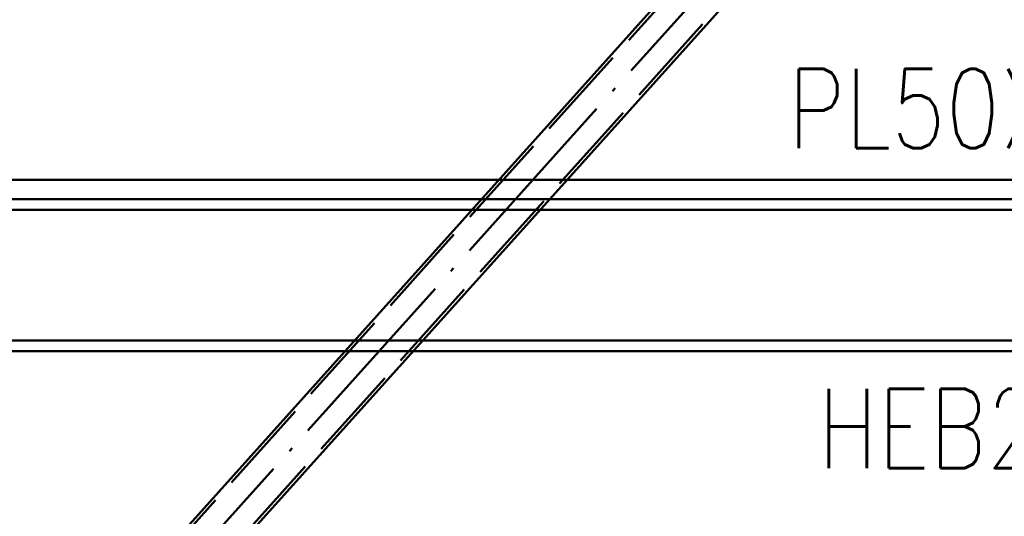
# Paper-space layout 'Layout1' of a CAD drawing. Extents: x -2 to 1033, y -36 to 596.
# Tile 25 of 256: x 191 to 222, y 212 to 228. Entities that reach past the tile are written whole.
import ezdxf

# ---------------------------------------------------------------- set-up
doc = ezdxf.new("R2010")
doc.units = 0
doc.linetypes.add('ACAD_ISO02W100', pattern=[15, 12, -3])
doc.linetypes.add('ACAD_ISO04W100', pattern=[30.5, 24, -3, 0.5, -3])
for name, color, linetype, lineweight in [('SS_JEŘÁBOVÁ DRÁHA', 11, 'CONTINUOUS', 50), ('SS_POPIS_PROFILU', 13, 'CONTINUOUS', 25), ('SS_ZTUŽENÍ STĚNY', 203, 'CONTINUOUS', 50)]:
    doc.layers.add(name, color=color, linetype=linetype, lineweight=lineweight)
doc.styles.add('romans.shx', font='romans.shx', dxfattribs={"height": 5})

psp = doc.layouts.get("Layout1")

# ---------------------------------------------------------------- linework, layer by layer
at = {"layer": 'SS_JEŘÁBOVÁ DRÁHA', "color": 1, "linetype": 'Continuous', "ltscale": 0.25}
for p, q in [((206.5047, 222.593), (167.4145, 222.593)), ((235.9734, 222.593), (208.6556, 222.593)), ((205.9656, 221.993), (167.4145, 221.993)), ((236.5125, 221.993), (208.1165, 221.993)), ((167.4145, 221.653), (205.6601, 221.653)), ((207.811, 221.653), (236.8179, 221.653)), ((167.4145, 217.533), (201.9586, 217.533)), ((204.1095, 217.533), (240.5195, 217.533)), ((201.6531, 217.193), (167.4145, 217.193)), ((240.825, 217.193), (203.804, 217.193))]:
    psp.add_line(p, q, dxfattribs=at)
at = {"layer": 'SS_JEŘÁBOVÁ DRÁHA', "color": 3, "linetype": 'ACAD_ISO02W100', "ltscale": 0.25}
for p, q in [((208.6556, 222.593), (206.5047, 222.593)), ((208.1165, 221.993), (205.9656, 221.993)), ((205.6601, 221.653), (207.811, 221.653)), ((201.9586, 217.533), (204.1095, 217.533)), ((203.804, 217.193), (201.6531, 217.193))]:
    psp.add_line(p, q, dxfattribs=at)
at = {"layer": 'SS_JEŘÁBOVÁ DRÁHA', "color": 7, "linetype": 'ACAD_ISO04W100', "ltscale": 0.25}
for p, q in [((279.6145, 221.993), (167.8145, 221.993)), ((282.0145, 217.193), (164.9145, 217.193))]:
    psp.add_line(p, q, dxfattribs=at)
at = {"layer": 'SS_ZTUŽENÍ STĚNY', "color": 7, "linetype": 'ACAD_ISO04W100', "ltscale": 0.25}
psp.add_line((164.8145, 174.993), (222.3145, 238.993), dxfattribs=at)
at = {"layer": 'SS_ZTUŽENÍ STĚNY', "color": 3, "linetype": 'ACAD_ISO02W100', "ltscale": 0.25}
for p, q in [((165.4929, 176.7955), (218.5709, 235.8737)), ((220.453, 235.8737), (166.5343, 175.8598))]:
    psp.add_line(p, q, dxfattribs=at)
at = {"layer": 'SS_ZTUŽENÍ STĚNY', "color": 1, "linetype": 'Continuous', "ltscale": 0.25}
for p, q in [((167.4145, 176.6899), (220.536, 235.8164)), ((218.3851, 235.8164), (167.4145, 179.0839))]:
    psp.add_line(p, q, dxfattribs=at)

# ---------------------------------------------------------------- texts
at = {"layer": 'SS_POPIS_PROFILU', "color": 13, "style": 'romans.shx', "width": 0.8}
for s, p in [('PL50X30', (215.6307, 223.593)), ('HEB240', (216.5762, 213.5104))]:
    psp.add_text(s, height=2.5, dxfattribs=at).set_placement(p)

doc.saveas('drawing.dxf')
